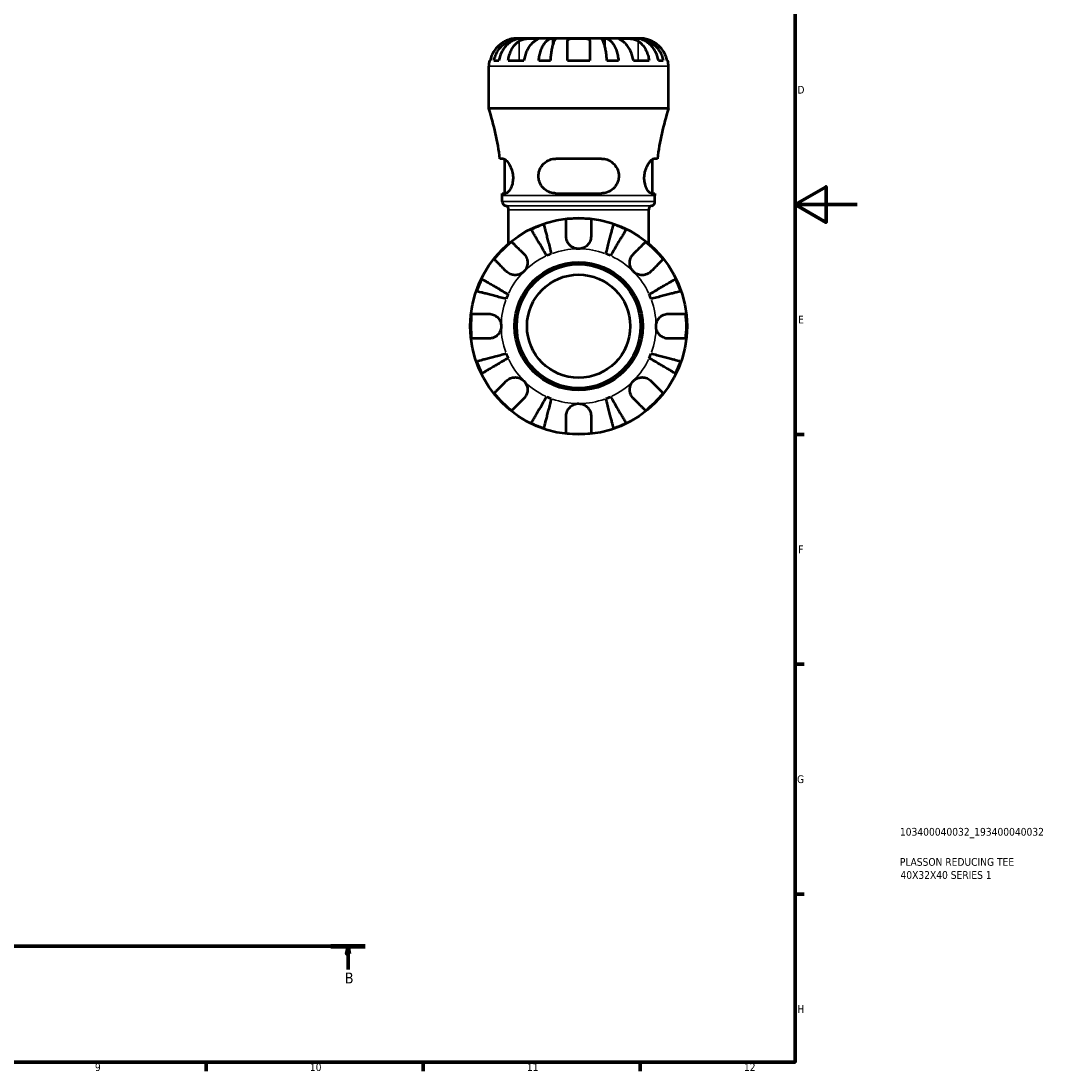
# Model space of a CAD drawing. Header units: millimetres. Extents: x 0 to 902, y 0 to 826.
# Tile 9 of 10: x 571 to 902, y 17 to 356. Entities that reach past the tile are written whole.
import ezdxf

# ---------------------------------------------------------------- set-up
doc = ezdxf.new("R2010")
doc.units = ezdxf.units.MM
doc.linetypes.add('CHAIN', pattern=[0.7087, 0.4724, -0.0591, 0.1181, -0.0591])
for name, color, linetype, lineweight in [('Border (ISO)', 7, 'Continuous', 70), ('Section Line (ISO)', 7, 'CHAIN', 70), ('Title (ISO)', 7, 'Continuous', 50), ('Visible (ISO)', 7, 'Continuous', 50), ('Visible Narrow (ISO)', 7, 'Continuous', 35)]:
    doc.layers.add(name, color=color, linetype=linetype, lineweight=lineweight)
doc.styles.add('Label Text (ISO)', font='tahoma.ttf')
doc.styles.add('Note Text (ISO)', font='tahoma.ttf')

# ---------------------------------------------------------------- blocks, each defined once
blk = doc.blocks.new('Borders Default Border')
at = {"layer": 'Border (ISO)'}
for p, q in [((821, 222.75), (823.9, 222.75)), ((821, 148.5), (823.9, 148.5)), ((821, 74.25), (823.9, 74.25)), ((630.75, 20), (630.75, 17.1)), ((700.83, 20), (700.83, 17.1)), ((770.92, 20), (770.92, 17.1))]:
    blk.add_line(p, q, dxfattribs=at)
at = {"layer": 'Border (ISO)', "flags": 128}
for points in [[(20, 20), (20, 574), (821, 574), (821, 20), (20, 20)], [(841, 297), (821, 297), (831, 302.77), (831, 291.23), (821, 297)]]:
    blk.add_lwpolyline(points, dxfattribs=at)
at = {"layer": 'Border (ISO)', "color": 232, "true_color": 0xca0064, "char_height": 2.5, "attachment_point": 7, "style": 'Note Text (ISO)'}
for s, insert in [('D', (821.73, 332.88)), ('E', (821.94, 258.63)), ('F', (822, 184.38)), ('G', (821.61, 110.08)), ('H', (821.74, 35.88)), ('9', (594.88, 17.05)), ('10', (664.29, 17.05)), ('11', (734.37, 17.1)), ('12', (804.46, 17.1))]:
    blk.add_mtext(s, dxfattribs=dict(at, insert=insert))
blk = doc.blocks.new('Title Blocks ISO')
at = {"layer": 'Title (ISO)', "color": 232, "true_color": 0xca0064, "style": 'Note Text (ISO)'}
for tag, p in [('PART_NUMBER_001', (33.84, 73.13)), ('DESCRIPTION_001', (33.84, 63.4)), ('DESCRIPTION_002', (34.02, 59.18))]:
    blk.add_attdef(tag, p, '', height=2.5, dxfattribs=at)
blk = doc.blocks.new('2dTransSection0')
at = {"layer": 'Section Line (ISO)', "linetype": 'CHAIN'}
blk.add_line((168.6, 57.4), (682.2, 57.4), dxfattribs=at)
at = {"layer": 'Section Line (ISO)', "linetype": 'Continuous', "lineweight": 140}
blk.add_line((671.05, 57.4), (682.2, 57.4), dxfattribs=at)
at = {"layer": 'Section Line (ISO)', "linetype": 'Continuous'}
for p, q in [((676.63, 57.4), (676.13, 54.9)), ((676.13, 54.9), (677.13, 54.9)), ((676.63, 54.9), (676.63, 57.4)), ((677.13, 54.9), (676.63, 57.4)), ((676.63, 49.91), (676.63, 54.9))]:
    blk.add_line(p, q, dxfattribs=at)
at = {"layer": 'Section Line (ISO)', "linetype": 'Continuous', "flags": 128}
blk.add_lwpolyline([(677.13, 54.9), (676.63, 57.4), (676.13, 54.9), (677.13, 54.9)], dxfattribs=at)
at = {"layer": 'Section Line (ISO)'}
blk.add_solid([(677.13, 54.9), (676.63, 57.4), (676.13, 54.9), (677.13, 54.9)], dxfattribs=at)
at = {"layer": 'Section Line (ISO)', "insert": (675.56, 45.4), "char_height": 3.5, "attachment_point": 7, "style": 'Label Text (ISO)'}
blk.add_mtext('B', dxfattribs=at)

msp = doc.modelspace()

# ---------------------------------------------------------------- linework, layer by layer
at = {"layer": 'Visible (ISO)'}
for p, q in [((732.318, 350.719), (731.087, 350.719)), ((732.318, 350.719), (732.318, 350.691)), ((732.93, 350.719), (732.318, 350.719)), ((736.945, 350.719), (732.93, 350.719)), ((742.7, 350.719), (736.945, 350.719)), ((742.7, 350.719), (742.7, 348.531)), ((744.179, 350.719), (742.7, 350.719)), ((751.087, 350.719), (744.179, 350.719)), ((757.995, 350.719), (751.087, 350.719)), ((759.474, 350.719), (757.995, 350.719)), ((765.229, 350.719), (759.474, 350.719)), ((759.474, 350.719), (759.474, 348.531)), ((769.244, 350.719), (765.229, 350.719)), ((769.856, 350.719), (769.244, 350.719)), ((771.087, 350.719), (769.856, 350.719)), ((769.856, 350.719), (769.856, 350.691)), ((722.269, 343.519), (722.495, 343.519)), ((723.751, 343.519), (725.306, 343.519)), ((728.324, 343.519), (733.415, 343.519)), ((738.209, 343.519), (741.963, 343.519)), ((747.487, 343.519), (754.687, 343.519)), ((760.211, 343.519), (763.965, 343.519)), ((768.759, 343.519), (773.851, 343.519)), ((776.868, 343.519), (778.423, 343.519)), ((779.679, 343.519), (779.905, 343.519)), ((722.087, 328.039), (722.087, 341.719)), ((780.087, 328.039), (780.087, 341.719)), ((780.087, 328.039), (722.087, 328.039)), ((726.763, 311.839), (725.674, 311.839)), ((727.237, 300.639), (727.237, 311.672)), ((758.447, 311.839), (743.727, 311.839)), ((774.937, 300.639), (774.937, 311.672)), ((776.501, 311.839), (775.411, 311.839)), ((726.435, 300.639), (727.559, 300.639)), ((726.437, 298.011), (726.437, 299.959)), ((743.727, 300.639), (758.447, 300.639)), ((774.615, 300.639), (775.74, 300.639)), ((775.737, 298.011), (775.737, 299.959)), ((728.467, 284.427), (728.467, 295.319)), ((773.707, 284.427), (773.707, 295.319))]:
    msp.add_line(p, q, dxfattribs=at)
for radius in [35, 20.7, 20, 16.667]:
    msp.add_circle((751.087, 257.719), radius, dxfattribs=at)
for centre, radius, start, end in [((731.087, 341.719), 9, 168.46304, 180), ((771.087, 341.719), 9, 0, 11.53696), ((633.631, 299.959), 92.806, 7.35458, 17.6119), ((868.543, 299.959), 92.806, 162.3881, 172.64542), ((633.631, 299.959), 92.806, 0, 0.41982), ((868.543, 299.959), 92.806, 179.58018, 180), ((727.837, 298.011), 1.4, 180, 254.03799), ((727.067, 295.319), 1.4, 0, 74.03799), ((775.107, 295.319), 1.4, 105.96201, 180), ((774.337, 298.011), 1.4, 285.96201, 0), ((751.087, 257.719), 34.798, 83.3993, 96.6007), ((751.087, 257.719), 34.798, 108.92587, 116.07413), ((751.087, 257.719), 34.798, 63.92587, 71.07413), ((751.087, 257.719), 34.798, 128.3993, 141.6007), ((751.087, 257.719), 34.798, 38.3993, 51.6007), ((751.087, 257.719), 25, 110.66622, 114.33378), ((751.087, 257.719), 25, 65.66622, 69.33378), ((751.087, 257.719), 34.798, 153.92587, 161.07413), ((751.087, 257.719), 34.798, 18.92587, 26.07413), ((751.087, 257.719), 25, 155.66622, 159.33378), ((751.087, 257.719), 25, 20.66622, 24.33378), ((751.087, 257.719), 34.798, 173.3993, 186.6007), ((751.087, 257.719), 34.798, 353.3993, 6.6007), ((751.087, 257.719), 25, 200.66622, 204.33378), ((751.087, 257.719), 25, 335.66622, 339.33378), ((751.087, 257.719), 34.798, 198.92587, 206.07413), ((751.087, 257.719), 34.798, 333.92587, 341.07413), ((751.087, 257.719), 34.798, 218.3993, 231.6007), ((751.087, 257.719), 25, 245.66622, 249.33378), ((751.087, 257.719), 25, 290.66622, 294.33378), ((751.087, 257.719), 34.798, 308.3993, 321.6007), ((751.087, 257.719), 34.798, 243.92587, 251.07413), ((751.087, 257.719), 34.798, 288.92587, 296.07413), ((751.087, 257.719), 34.798, 263.3993, 276.6007)]:
    msp.add_arc(centre, radius, start, end, dxfattribs=at)
for points, knots in [([(727.487, 349.843), (727.099, 349.66), (726.707, 349.44), (725.825, 348.855), (725.352, 348.463), (724.562, 347.676), (724.17, 347.21), (723.494, 346.203), (723.21, 345.664), (722.79, 344.654), (722.613, 344.093), (722.495, 343.519)], [4.42788405, 4.42788405, 4.42788405, 4.42788405, 4.5512464, 4.5512464, 4.71913293, 4.71913293, 4.88586959, 4.88586959, 5.05260626, 5.05260626, 5.21400469, 5.21400469, 5.21400469, 5.21400469]), ([(723.751, 343.519), (723.866, 344.096), (724.038, 344.66), (724.444, 345.672), (724.718, 346.212), (725.371, 347.218), (725.749, 347.686), (726.511, 348.472), (726.965, 348.862), (727.943, 349.536), (728.466, 349.819), (729.464, 350.245), (730.03, 350.427), (731.187, 350.664), (731.777, 350.719), (732.318, 350.719)], [0.1707455, 0.1707455, 0.1707455, 0.1707455, 0.332894, 0.332894, 0.4995417, 0.4995417, 0.6661895, 0.6661895, 0.8331849, 0.8331849, 1.0001802, 1.0001802, 1.1677267, 1.1677267, 1.3352731, 1.3352731, 1.3352731, 1.3352731]), ([(732.93, 350.719), (732.449, 350.719), (731.924, 350.664), (730.894, 350.427), (730.39, 350.245), (729.502, 349.819), (729.036, 349.536), (728.166, 348.862), (727.762, 348.472), (727.084, 347.686), (726.747, 347.218), (726.167, 346.212), (725.923, 345.672), (725.561, 344.66), (725.408, 344.096), (725.306, 343.519)], [4.0119856, 4.0119856, 4.0119856, 4.0119856, 4.1795321, 4.1795321, 4.3470785, 4.3470785, 4.5140739, 4.5140739, 4.6810692, 4.6810692, 4.847717, 4.847717, 5.0143648, 5.0143648, 5.1765132, 5.1765132, 5.1765132, 5.1765132]), ([(731.087, 350.719), (731.087, 350.719), (731.054, 350.719), (730.919, 350.717), (730.813, 350.714), (730.463, 350.693), (730.178, 350.666), (729.578, 350.56), (729.293, 350.496), (728.69, 350.324), (728.378, 350.219), (727.871, 350.017), (727.678, 349.933), (727.487, 349.843)], [0, 0, 0, 0, 0.08461469, 0.08461469, 0.17434236, 0.17434236, 0.31088758, 0.31088758, 0.41427183, 0.41427183, 0.51665709, 0.51665709, 0.58005471, 0.58005471, 0.58005471, 0.58005471]), ([(728.324, 343.519), (728.407, 344.093), (728.533, 344.654), (728.83, 345.664), (729.031, 346.203), (729.508, 347.21), (729.785, 347.676), (730.344, 348.463), (730.678, 348.855), (731.302, 349.44), (731.58, 349.66), (731.854, 349.843)], [0.17075309, 0.17075309, 0.17075309, 0.17075309, 0.33215152, 0.33215152, 0.49888818, 0.49888818, 0.66562485, 0.66562485, 0.83351137, 0.83351137, 0.95687373, 0.95687373, 0.95687373, 0.95687373]), ([(731.854, 349.843), (731.942, 349.902), (732.036, 349.958), (732.314, 350.109), (732.509, 350.196), (732.936, 350.352), (733.167, 350.42), (733.747, 350.553), (734.1, 350.607), (734.906, 350.689), (735.352, 350.706), (736.209, 350.721), (736.608, 350.719), (736.945, 350.719)], [-0.58004807, -0.58004807, -0.58004807, -0.58004807, -0.5384523, -0.5384523, -0.46383793, -0.46383793, -0.3862639, -0.3862639, -0.27840269, -0.27840269, -0.14277912, -0.14277912, 0, 0, 0, 0]), ([(736.945, 349.843), (736.671, 349.66), (736.393, 349.44), (735.77, 348.855), (735.436, 348.463), (734.876, 347.676), (734.6, 347.21), (734.122, 346.203), (733.921, 345.664), (733.624, 344.654), (733.498, 344.093), (733.415, 343.519)], [4.42788405, 4.42788405, 4.42788405, 4.42788405, 4.5512464, 4.5512464, 4.71913293, 4.71913293, 4.88586959, 4.88586959, 5.05260626, 5.05260626, 5.21400469, 5.21400469, 5.21400469, 5.21400469]), ([(736.945, 350.719), (737.128, 350.719), (737.291, 350.719), (737.58, 350.717), (737.702, 350.716), (737.924, 350.7), (737.993, 350.682), (738.005, 350.606), (737.955, 350.551), (737.783, 350.413), (737.688, 350.346), (737.461, 350.188), (737.33, 350.1), (737.108, 349.952), (737.028, 349.898), (736.945, 349.843)], [0, 0, 0, 0, 0.07774953, 0.07774953, 0.16081914, 0.16081914, 0.27783798, 0.27783798, 0.3882896, 0.3882896, 0.46542959, 0.46542959, 0.54035429, 0.54035429, 0.57953204, 0.57953204, 0.57953204, 0.57953204]), ([(738.209, 343.519), (738.269, 344.096), (738.36, 344.66), (738.573, 345.672), (738.716, 346.212), (739.058, 347.218), (739.257, 347.686), (739.656, 348.472), (739.894, 348.862), (740.407, 349.536), (740.681, 349.819), (741.204, 350.245), (741.501, 350.427), (742.107, 350.664), (742.417, 350.719), (742.7, 350.719)], [0.1707455, 0.1707455, 0.1707455, 0.1707455, 0.332894, 0.332894, 0.4995417, 0.4995417, 0.6661895, 0.6661895, 0.8331849, 0.8331849, 1.0001802, 1.0001802, 1.1677267, 1.1677267, 1.3352731, 1.3352731, 1.3352731, 1.3352731]), ([(744.179, 350.719), (744.039, 350.719), (743.886, 350.664), (743.587, 350.427), (743.441, 350.245), (743.182, 349.819), (743.047, 349.536), (742.794, 348.862), (742.677, 348.472), (742.48, 347.686), (742.382, 347.218), (742.213, 346.212), (742.142, 345.672), (742.037, 344.66), (741.993, 344.096), (741.963, 343.519)], [4.0119853, 4.0119853, 4.0119853, 4.0119853, 4.1795318, 4.1795318, 4.3470783, 4.3470783, 4.5140736, 4.5140736, 4.6810689, 4.6810689, 4.8477167, 4.8477167, 5.0143645, 5.0143645, 5.176513, 5.176513, 5.176513, 5.176513]), ([(747.487, 349.843), (747.487, 349.91), (747.496, 349.974), (747.539, 350.124), (747.585, 350.205), (747.722, 350.353), (747.817, 350.419), (748.108, 350.553), (748.326, 350.607), (748.908, 350.689), (749.287, 350.706), (750.141, 350.721), (750.612, 350.719), (751.087, 350.719)], [-0.57647647, -0.57647647, -0.57647647, -0.57647647, -0.52968676, -0.52968676, -0.46054026, -0.46054026, -0.38562403, -0.38562403, -0.27730827, -0.27730827, -0.14258086, -0.14258086, 0, 0, 0, 0]), ([(747.487, 343.519), (747.487, 344.093), (747.487, 344.654), (747.487, 345.664), (747.487, 346.203), (747.487, 347.21), (747.487, 347.676), (747.487, 348.463), (747.487, 348.855), (747.487, 349.44), (747.487, 349.66), (747.487, 349.843)], [0.17075309, 0.17075309, 0.17075309, 0.17075309, 0.33215152, 0.33215152, 0.49888818, 0.49888818, 0.66562485, 0.66562485, 0.83351137, 0.83351137, 0.95687373, 0.95687373, 0.95687373, 0.95687373]), ([(751.087, 350.719), (751.367, 350.719), (751.647, 350.719), (752.215, 350.717), (752.5, 350.714), (753.178, 350.692), (753.541, 350.664), (754.043, 350.557), (754.213, 350.497), (754.444, 350.358), (754.521, 350.289), (754.634, 350.13), (754.668, 350.039), (754.685, 349.908), (754.687, 349.876), (754.687, 349.843)], [-2.49913258, -2.49913258, -2.49913258, -2.49913258, -2.41505436, -2.41505436, -2.32384732, -2.32384732, -2.1841143, -2.1841143, -2.08674766, -2.08674766, -2.01440674, -2.01440674, -1.93994266, -1.93994266, -1.91637503, -1.91637503, -1.91637503, -1.91637503]), ([(754.687, 349.843), (754.687, 349.66), (754.687, 349.44), (754.687, 348.855), (754.687, 348.463), (754.687, 347.676), (754.687, 347.21), (754.687, 346.203), (754.687, 345.664), (754.687, 344.654), (754.687, 344.093), (754.687, 343.519)], [4.42788405, 4.42788405, 4.42788405, 4.42788405, 4.5512464, 4.5512464, 4.71913293, 4.71913293, 4.88586959, 4.88586959, 5.05260626, 5.05260626, 5.21400469, 5.21400469, 5.21400469, 5.21400469]), ([(760.211, 343.519), (760.181, 344.096), (760.137, 344.66), (760.032, 345.672), (759.961, 346.212), (759.792, 347.218), (759.694, 347.686), (759.497, 348.472), (759.38, 348.862), (759.127, 349.536), (758.992, 349.819), (758.734, 350.245), (758.587, 350.427), (758.288, 350.664), (758.135, 350.719), (757.995, 350.719)], [0.1707455, 0.1707455, 0.1707455, 0.1707455, 0.332894, 0.332894, 0.4995417, 0.4995417, 0.6661895, 0.6661895, 0.8331849, 0.8331849, 1.0001802, 1.0001802, 1.1677267, 1.1677267, 1.3352731, 1.3352731, 1.3352731, 1.3352731]), ([(759.474, 350.719), (759.757, 350.719), (760.067, 350.664), (760.673, 350.427), (760.97, 350.245), (761.493, 349.819), (761.767, 349.536), (762.28, 348.862), (762.518, 348.472), (762.918, 347.686), (763.116, 347.218), (763.458, 346.212), (763.601, 345.672), (763.815, 344.66), (763.905, 344.096), (763.965, 343.519)], [4.0119853, 4.0119853, 4.0119853, 4.0119853, 4.1795318, 4.1795318, 4.3470783, 4.3470783, 4.5140736, 4.5140736, 4.6810689, 4.6810689, 4.8477167, 4.8477167, 5.0143645, 5.0143645, 5.176513, 5.176513, 5.176513, 5.176513]), ([(765.229, 349.843), (765.141, 349.902), (765.056, 349.958), (764.831, 350.109), (764.702, 350.196), (764.477, 350.352), (764.383, 350.42), (764.217, 350.553), (764.169, 350.607), (764.182, 350.689), (764.274, 350.706), (764.626, 350.721), (764.893, 350.719), (765.229, 350.719)], [-0.58004807, -0.58004807, -0.58004807, -0.58004807, -0.5384523, -0.5384523, -0.46383793, -0.46383793, -0.3862639, -0.3862639, -0.27840269, -0.27840269, -0.14277912, -0.14277912, 0, 0, 0, 0]), ([(765.229, 350.719), (765.412, 350.719), (765.615, 350.719), (766.066, 350.717), (766.316, 350.716), (766.944, 350.7), (767.329, 350.682), (768.083, 350.606), (768.444, 350.551), (769.029, 350.413), (769.259, 350.346), (769.684, 350.188), (769.878, 350.1), (770.149, 349.952), (770.237, 349.898), (770.32, 349.843)], [0, 0, 0, 0, 0.07774953, 0.07774953, 0.16081914, 0.16081914, 0.27783798, 0.27783798, 0.3882896, 0.3882896, 0.46542959, 0.46542959, 0.54035429, 0.54035429, 0.57953204, 0.57953204, 0.57953204, 0.57953204]), ([(768.759, 343.519), (768.676, 344.093), (768.55, 344.654), (768.253, 345.664), (768.052, 346.203), (767.575, 347.21), (767.298, 347.676), (766.739, 348.463), (766.405, 348.855), (765.781, 349.44), (765.503, 349.66), (765.229, 349.843)], [0.17075309, 0.17075309, 0.17075309, 0.17075309, 0.33215152, 0.33215152, 0.49888818, 0.49888818, 0.66562485, 0.66562485, 0.83351137, 0.83351137, 0.95687373, 0.95687373, 0.95687373, 0.95687373]), ([(776.868, 343.519), (776.766, 344.096), (776.613, 344.66), (776.251, 345.672), (776.007, 346.212), (775.427, 347.218), (775.09, 347.686), (774.412, 348.472), (774.008, 348.862), (773.138, 349.536), (772.672, 349.819), (771.784, 350.245), (771.28, 350.427), (770.25, 350.664), (769.725, 350.719), (769.244, 350.719)], [0.1707455, 0.1707455, 0.1707455, 0.1707455, 0.332894, 0.332894, 0.4995417, 0.4995417, 0.6661895, 0.6661895, 0.8331849, 0.8331849, 1.0001802, 1.0001802, 1.1677267, 1.1677267, 1.3352731, 1.3352731, 1.3352731, 1.3352731]), ([(769.856, 350.719), (770.397, 350.719), (770.987, 350.664), (772.144, 350.427), (772.71, 350.245), (773.708, 349.819), (774.231, 349.536), (775.209, 348.862), (775.663, 348.472), (776.425, 347.686), (776.803, 347.218), (777.456, 346.212), (777.73, 345.672), (778.136, 344.66), (778.308, 344.096), (778.423, 343.519)], [4.0119853, 4.0119853, 4.0119853, 4.0119853, 4.1795318, 4.1795318, 4.3470783, 4.3470783, 4.5140736, 4.5140736, 4.681069, 4.681069, 4.8477167, 4.8477167, 5.0143645, 5.0143645, 5.176513, 5.176513, 5.176513, 5.176513]), ([(770.32, 349.843), (770.594, 349.66), (770.872, 349.44), (771.496, 348.855), (771.83, 348.463), (772.389, 347.676), (772.666, 347.21), (773.144, 346.203), (773.344, 345.664), (773.641, 344.654), (773.767, 344.093), (773.851, 343.519)], [4.42788748, 4.42788748, 4.42788748, 4.42788748, 4.55124983, 4.55124983, 4.71913636, 4.71913636, 4.88587302, 4.88587302, 5.05260969, 5.05260969, 5.21400811, 5.21400811, 5.21400811, 5.21400811]), ([(774.687, 349.843), (774.544, 349.91), (774.4, 349.974), (774.04, 350.124), (773.826, 350.205), (773.385, 350.353), (773.161, 350.419), (772.635, 350.553), (772.349, 350.607), (771.786, 350.689), (771.537, 350.706), (771.181, 350.721), (771.087, 350.719), (771.087, 350.719)], [-0.57647647, -0.57647647, -0.57647647, -0.57647647, -0.52968676, -0.52968676, -0.46054026, -0.46054026, -0.38562403, -0.38562403, -0.27730827, -0.27730827, -0.14258086, -0.14258086, 0, 0, 0, 0]), ([(779.679, 343.519), (779.561, 344.093), (779.384, 344.654), (778.964, 345.664), (778.68, 346.203), (778.004, 347.21), (777.612, 347.676), (776.822, 348.463), (776.349, 348.855), (775.467, 349.44), (775.075, 349.66), (774.687, 349.843)], [0.17075309, 0.17075309, 0.17075309, 0.17075309, 0.33215152, 0.33215152, 0.49888818, 0.49888818, 0.66562485, 0.66562485, 0.83351137, 0.83351137, 0.95687373, 0.95687373, 0.95687373, 0.95687373]), ([(726.763, 311.839), (726.816, 311.839), (726.872, 311.83), (727.135, 311.758), (727.371, 311.604), (727.958, 311.055), (728.322, 310.596), (728.983, 309.479), (729.285, 308.829), (729.682, 307.542), (729.806, 306.945), (729.913, 305.765), (729.905, 305.204), (729.769, 304.039), (729.626, 303.464), (729.227, 302.359), (728.96, 301.861), (728.397, 301.082), (728.101, 300.814), (727.738, 300.66), (727.646, 300.639), (727.559, 300.639)], [-1.9960805, -1.9960805, -1.9960805, -1.9960805, -1.9410041, -1.9410041, -1.7489417, -1.7489417, -1.4942391, -1.4942391, -1.252366, -1.252366, -1.0663668, -1.0663668, -0.8955685, -0.8955685, -0.6987388, -0.6987388, -0.4679338, -0.4679338, -0.2243592, -0.2243592, -0.1363223, -0.1363223, -0.1363223, -0.1363223]), ([(743.727, 300.639), (743.572, 300.639), (743.417, 300.645), (742.621, 300.711), (741.999, 300.874), (740.763, 301.433), (740.165, 301.856), (739.199, 302.876), (738.818, 303.454), (738.333, 304.63), (738.195, 305.192), (738.098, 306.354), (738.141, 306.932), (738.422, 308.162), (738.695, 308.784), (739.505, 310.005), (740.088, 310.568), (741.376, 311.373), (742.069, 311.639), (743.108, 311.813), (743.416, 311.839), (743.727, 311.839)], [-1.9754142, -1.9754142, -1.9754142, -1.9754142, -1.9265146, -1.9265146, -1.7230417, -1.7230417, -1.4910672, -1.4910672, -1.2773098, -1.2773098, -1.1024101, -1.1024101, -0.9263111, -0.9263111, -0.7134321, -0.7134321, -0.4521735, -0.4521735, -0.2142092, -0.2142092, -0.1162462, -0.1162462, -0.1162462, -0.1162462]), ([(758.447, 311.839), (758.622, 311.839), (758.797, 311.83), (759.574, 311.758), (760.155, 311.604), (761.409, 311.055), (762.05, 310.596), (763.073, 309.479), (763.471, 308.829), (763.926, 307.542), (764.036, 306.945), (764.056, 305.765), (763.979, 305.204), (763.638, 304.039), (763.352, 303.464), (762.552, 302.359), (762.013, 301.861), (760.759, 301.082), (760.037, 300.814), (759.003, 300.66), (758.726, 300.639), (758.447, 300.639)], [-1.9960805, -1.9960805, -1.9960805, -1.9960805, -1.9410041, -1.9410041, -1.7489417, -1.7489417, -1.4942391, -1.4942391, -1.252366, -1.252366, -1.0663668, -1.0663668, -0.8955685, -0.8955685, -0.6987388, -0.6987388, -0.4679338, -0.4679338, -0.2243592, -0.2243592, -0.1363223, -0.1363223, -0.1363223, -0.1363223]), ([(774.615, 300.639), (774.567, 300.639), (774.517, 300.645), (774.251, 300.711), (774.014, 300.874), (773.495, 301.433), (773.212, 301.856), (772.738, 302.876), (772.542, 303.454), (772.318, 304.63), (772.268, 305.192), (772.294, 306.354), (772.37, 306.932), (772.655, 308.162), (772.884, 308.784), (773.467, 310.005), (773.836, 310.568), (774.518, 311.373), (774.832, 311.639), (775.214, 311.813), (775.317, 311.839), (775.411, 311.839)], [-1.9754142, -1.9754142, -1.9754142, -1.9754142, -1.9265146, -1.9265146, -1.7230417, -1.7230417, -1.4910672, -1.4910672, -1.2773098, -1.2773098, -1.1024101, -1.1024101, -0.9263111, -0.9263111, -0.7134321, -0.7134321, -0.4521735, -0.4521735, -0.2142092, -0.2142092, -0.1162462, -0.1162462, -0.1162462, -0.1162462]), ([(747.087, 286.719), (747.087, 287.157), (747.087, 287.602), (747.087, 288.588), (747.087, 289.112), (747.087, 289.99), (747.087, 290.425), (747.087, 291.175), (747.087, 291.491), (747.087, 291.957), (747.087, 292.155), (747.087, 292.286)], [4.90264375, 4.90264375, 4.90264375, 4.90264375, 5.04224508, 5.04224508, 5.22854914, 5.22854914, 5.41380406, 5.41380406, 5.59905898, 5.59905898, 5.77859995, 5.77859995, 5.77859995, 5.77859995]), ([(755.087, 292.286), (755.087, 292.155), (755.087, 291.957), (755.087, 291.491), (755.087, 291.175), (755.087, 290.425), (755.087, 289.99), (755.087, 289.112), (755.087, 288.588), (755.087, 287.602), (755.087, 287.157), (755.087, 286.719)], [0.18972425, 0.18972425, 0.18972425, 0.18972425, 0.36926522, 0.36926522, 0.55452014, 0.55452014, 0.73977506, 0.73977506, 0.92607912, 0.92607912, 1.06568045, 1.06568045, 1.06568045, 1.06568045]), ([(740.786, 280.498), (740.47, 281.033), (740.126, 281.618), (739.452, 282.763), (739.122, 283.323), (738.54, 284.31), (738.235, 284.829), (737.665, 285.796), (737.4, 286.246), (736.956, 286.999), (736.736, 287.373), (736.356, 288.019), (736.196, 288.29), (735.959, 288.692), (735.859, 288.862), (735.792, 288.975)], [4.4593823, 4.4593823, 4.4593823, 4.4593823, 4.6457401, 4.6457401, 4.832098, 4.832098, 5.0177489, 5.0177489, 5.2033998, 5.2033998, 5.388581, 5.388581, 5.5737621, 5.5737621, 5.753847, 5.753847, 5.753847, 5.753847]), ([(739.801, 290.635), (739.833, 290.508), (739.883, 290.317), (740, 289.865), (740.078, 289.561), (740.266, 288.836), (740.375, 288.415), (740.594, 287.568), (740.724, 287.063), (741.005, 285.976), (741.156, 285.394), (741.443, 284.285), (741.606, 283.655), (741.939, 282.368), (742.108, 281.711), (742.264, 281.11)], [0.1897184, 0.1897184, 0.1897184, 0.1897184, 0.3698032, 0.3698032, 0.5549844, 0.5549844, 0.7401655, 0.7401655, 0.9258164, 0.9258164, 1.1114673, 1.1114673, 1.2978252, 1.2978252, 1.484183, 1.484183, 1.484183, 1.484183]), ([(759.91, 281.11), (760.066, 281.711), (760.236, 282.368), (760.568, 283.655), (760.731, 284.285), (761.018, 285.394), (761.169, 285.976), (761.45, 287.063), (761.58, 287.568), (761.799, 288.415), (761.908, 288.836), (762.096, 289.561), (762.174, 289.865), (762.291, 290.317), (762.341, 290.508), (762.374, 290.635)], [4.4593823, 4.4593823, 4.4593823, 4.4593823, 4.6457401, 4.6457401, 4.832098, 4.832098, 5.0177489, 5.0177489, 5.2033998, 5.2033998, 5.388581, 5.388581, 5.5737621, 5.5737621, 5.753847, 5.753847, 5.753847, 5.753847]), ([(766.382, 288.975), (766.315, 288.862), (766.215, 288.692), (765.978, 288.29), (765.819, 288.019), (765.438, 287.373), (765.218, 286.999), (764.774, 286.246), (764.509, 285.796), (763.939, 284.829), (763.634, 284.31), (763.053, 283.323), (762.722, 282.763), (762.048, 281.618), (761.704, 281.033), (761.388, 280.498)], [0.1897184, 0.1897184, 0.1897184, 0.1897184, 0.3698032, 0.3698032, 0.5549844, 0.5549844, 0.7401655, 0.7401655, 0.9258164, 0.9258164, 1.1114673, 1.1114673, 1.2978252, 1.2978252, 1.484183, 1.484183, 1.484183, 1.484183]), ([(729.473, 284.99), (729.566, 284.897), (729.705, 284.757), (730.035, 284.427), (730.258, 284.204), (730.789, 283.674), (731.096, 283.366), (731.717, 282.746), (732.087, 282.375), (732.785, 281.678), (733.099, 281.363), (733.409, 281.053)], [0.18972425, 0.18972425, 0.18972425, 0.18972425, 0.36926522, 0.36926522, 0.55452014, 0.55452014, 0.73977506, 0.73977506, 0.92607912, 0.92607912, 1.06568045, 1.06568045, 1.06568045, 1.06568045]), ([(751.087, 282.719), (750.711, 282.719), (750.337, 282.772), (749.568, 282.994), (749.18, 283.177), (748.491, 283.648), (748.193, 283.928), (747.723, 284.525), (747.545, 284.828), (747.324, 285.346), (747.256, 285.55), (747.158, 285.943), (747.126, 286.131), (747.094, 286.453), (747.087, 286.586), (747.087, 286.719)], [0, 0, 0, 0, 0.11274969, 0.11274969, 0.24046199, 0.24046199, 0.3630761, 0.3630761, 0.46982648, 0.46982648, 0.53680834, 0.53680834, 0.59738122, 0.59738122, 0.64072731, 0.64072731, 0.64072731, 0.64072731]), ([(755.087, 286.719), (755.087, 286.52), (755.072, 286.319), (755.013, 285.93), (754.971, 285.743), (754.845, 285.327), (754.754, 285.102), (754.442, 284.497), (754.179, 284.142), (753.503, 283.493), (753.085, 283.218), (752.14, 282.824), (751.616, 282.719), (751.087, 282.719)], [-0.64798358, -0.64798358, -0.64798358, -0.64798358, -0.58129223, -0.58129223, -0.51957432, -0.51957432, -0.44316993, -0.44316993, -0.3085364, -0.3085364, -0.15881239, -0.15881239, 0, 0, 0, 0]), ([(768.765, 281.053), (769.075, 281.363), (769.389, 281.678), (770.087, 282.375), (770.457, 282.746), (771.078, 283.366), (771.385, 283.674), (771.916, 284.204), (772.139, 284.427), (772.469, 284.757), (772.609, 284.897), (772.701, 284.99)], [4.90264375, 4.90264375, 4.90264375, 4.90264375, 5.04224508, 5.04224508, 5.22854914, 5.22854914, 5.41380406, 5.41380406, 5.59905898, 5.59905898, 5.77859995, 5.77859995, 5.77859995, 5.77859995]), ([(727.753, 275.396), (727.443, 275.706), (727.128, 276.021), (726.431, 276.718), (726.06, 277.089), (725.44, 277.709), (725.132, 278.017), (724.601, 278.548), (724.378, 278.771), (724.048, 279.101), (723.909, 279.24), (723.816, 279.333)], [4.90264375, 4.90264375, 4.90264375, 4.90264375, 5.04224508, 5.04224508, 5.22854914, 5.22854914, 5.41380406, 5.41380406, 5.59905898, 5.59905898, 5.77859995, 5.77859995, 5.77859995, 5.77859995]), ([(733.409, 281.053), (733.497, 280.965), (733.582, 280.872), (733.825, 280.578), (733.971, 280.364), (734.229, 279.889), (734.337, 279.63), (734.53, 278.975), (734.586, 278.574), (734.573, 277.666), (734.472, 277.169), (734.079, 276.215), (733.783, 275.77), (733.409, 275.396)], [-0.64434498, -0.64434498, -0.64434498, -0.64434498, -0.60308586, -0.60308586, -0.52007987, -0.52007987, -0.43273909, -0.43273909, -0.31000661, -0.31000661, -0.15868997, -0.15868997, 0, 0, 0, 0]), ([(768.765, 275.396), (768.555, 275.606), (768.37, 275.838), (768.043, 276.356), (767.906, 276.642), (767.665, 277.353), (767.594, 277.783), (767.592, 278.625), (767.654, 279.028), (767.857, 279.68), (767.967, 279.934), (768.228, 280.404), (768.378, 280.618), (768.614, 280.897), (768.688, 280.977), (768.765, 281.053)], [0, 0, 0, 0, 0.08884908, 0.08884908, 0.18379648, 0.18379648, 0.31419699, 0.31419699, 0.43784665, 0.43784665, 0.52411276, 0.52411276, 0.60765264, 0.60765264, 0.6434969, 0.6434969, 0.6434969, 0.6434969]), ([(778.358, 279.333), (778.265, 279.24), (778.126, 279.101), (777.796, 278.771), (777.573, 278.548), (777.042, 278.017), (776.735, 277.709), (776.114, 277.089), (775.744, 276.718), (775.046, 276.021), (774.732, 275.706), (774.422, 275.396)], [0.18972425, 0.18972425, 0.18972425, 0.18972425, 0.36926522, 0.36926522, 0.55452014, 0.55452014, 0.73977506, 0.73977506, 0.92607912, 0.92607912, 1.06568045, 1.06568045, 1.06568045, 1.06568045]), ([(733.409, 275.396), (733.2, 275.187), (732.968, 275.001), (732.45, 274.674), (732.164, 274.538), (731.453, 274.297), (731.022, 274.226), (730.18, 274.224), (729.777, 274.286), (729.126, 274.488), (728.871, 274.598), (728.402, 274.86), (728.188, 275.009), (727.909, 275.246), (727.829, 275.32), (727.753, 275.396)], [0, 0, 0, 0, 0.08884908, 0.08884908, 0.18379648, 0.18379648, 0.31419699, 0.31419699, 0.43784665, 0.43784665, 0.52411276, 0.52411276, 0.60765264, 0.60765264, 0.6434969, 0.6434969, 0.6434969, 0.6434969]), ([(774.422, 275.396), (774.334, 275.308), (774.241, 275.224), (773.947, 274.98), (773.732, 274.835), (773.258, 274.577), (772.998, 274.469), (772.343, 274.275), (771.942, 274.219), (771.034, 274.232), (770.537, 274.334), (769.583, 274.726), (769.139, 275.022), (768.765, 275.396)], [-0.64434498, -0.64434498, -0.64434498, -0.64434498, -0.60308586, -0.60308586, -0.52007987, -0.52007987, -0.43273909, -0.43273909, -0.31000661, -0.31000661, -0.15868997, -0.15868997, 0, 0, 0, 0]), ([(719.831, 273.014), (719.944, 272.947), (720.114, 272.847), (720.516, 272.61), (720.787, 272.45), (721.432, 272.07), (721.806, 271.85), (722.56, 271.406), (723.01, 271.141), (723.977, 270.571), (724.495, 270.266), (725.483, 269.684), (726.043, 269.354), (727.188, 268.68), (727.773, 268.335), (728.308, 268.02)], [0.1897184, 0.1897184, 0.1897184, 0.1897184, 0.3698032, 0.3698032, 0.5549844, 0.5549844, 0.7401655, 0.7401655, 0.9258164, 0.9258164, 1.1114673, 1.1114673, 1.2978252, 1.2978252, 1.484183, 1.484183, 1.484183, 1.484183]), ([(773.866, 268.02), (774.401, 268.335), (774.986, 268.68), (776.131, 269.354), (776.691, 269.684), (777.679, 270.266), (778.197, 270.571), (779.164, 271.141), (779.614, 271.406), (780.368, 271.85), (780.742, 272.07), (781.387, 272.45), (781.658, 272.61), (782.06, 272.847), (782.23, 272.947), (782.343, 273.014)], [4.4593823, 4.4593823, 4.4593823, 4.4593823, 4.6457401, 4.6457401, 4.832098, 4.832098, 5.0177489, 5.0177489, 5.2033998, 5.2033998, 5.388581, 5.388581, 5.5737621, 5.5737621, 5.753847, 5.753847, 5.753847, 5.753847]), ([(727.696, 266.542), (727.094, 266.697), (726.437, 266.867), (725.151, 267.2), (724.521, 267.363), (723.412, 267.65), (722.829, 267.8), (721.742, 268.081), (721.237, 268.212), (720.39, 268.431), (719.97, 268.54), (719.245, 268.727), (718.94, 268.806), (718.489, 268.923), (718.297, 268.972), (718.17, 269.005)], [4.4593823, 4.4593823, 4.4593823, 4.4593823, 4.6457401, 4.6457401, 4.832098, 4.832098, 5.0177489, 5.0177489, 5.2033998, 5.2033998, 5.388581, 5.388581, 5.5737621, 5.5737621, 5.753847, 5.753847, 5.753847, 5.753847]), ([(784.004, 269.005), (783.877, 268.972), (783.685, 268.923), (783.234, 268.806), (782.929, 268.727), (782.204, 268.54), (781.784, 268.431), (780.937, 268.212), (780.432, 268.081), (779.345, 267.8), (778.762, 267.65), (777.653, 267.363), (777.023, 267.2), (775.737, 266.867), (775.08, 266.697), (774.478, 266.542)], [0.1897184, 0.1897184, 0.1897184, 0.1897184, 0.3698032, 0.3698032, 0.5549844, 0.5549844, 0.7401655, 0.7401655, 0.9258164, 0.9258164, 1.1114673, 1.1114673, 1.2978252, 1.2978252, 1.484183, 1.484183, 1.484183, 1.484183]), ([(716.52, 261.719), (716.651, 261.719), (716.848, 261.719), (717.315, 261.719), (717.631, 261.719), (718.381, 261.719), (718.816, 261.719), (719.694, 261.719), (720.218, 261.719), (721.204, 261.719), (721.649, 261.719), (722.087, 261.719)], [0.18972425, 0.18972425, 0.18972425, 0.18972425, 0.36926522, 0.36926522, 0.55452014, 0.55452014, 0.73977506, 0.73977506, 0.92607912, 0.92607912, 1.06568045, 1.06568045, 1.06568045, 1.06568045]), ([(722.087, 261.719), (722.234, 261.719), (722.382, 261.711), (722.767, 261.668), (723.004, 261.62), (723.495, 261.472), (723.746, 261.369), (724.344, 261.046), (724.673, 260.798), (725.308, 260.143), (725.586, 259.721), (725.982, 258.77), (726.087, 258.247), (726.087, 257.719)], [-0.64008532, -0.64008532, -0.64008532, -0.64008532, -0.59222185, -0.59222185, -0.51595037, -0.51595037, -0.43235608, -0.43235608, -0.30863031, -0.30863031, -0.15844955, -0.15844955, 0, 0, 0, 0]), ([(776.087, 257.719), (776.087, 258.056), (776.13, 258.393), (776.307, 259.078), (776.449, 259.422), (776.897, 260.187), (777.241, 260.575), (777.917, 261.096), (778.21, 261.266), (778.748, 261.496), (778.986, 261.572), (779.473, 261.679), (779.72, 261.709), (780.005, 261.718), (780.046, 261.719), (780.087, 261.719)], [-2.77804136, -2.77804136, -2.77804136, -2.77804136, -2.67672151, -2.67672151, -2.56558131, -2.56558131, -2.40960112, -2.40960112, -2.30519389, -2.30519389, -2.22617552, -2.22617552, -2.14450488, -2.14450488, -2.1308178, -2.1308178, -2.1308178, -2.1308178]), ([(780.087, 261.719), (780.525, 261.719), (780.97, 261.719), (781.957, 261.719), (782.481, 261.719), (783.358, 261.719), (783.793, 261.719), (784.544, 261.719), (784.859, 261.719), (785.326, 261.719), (785.523, 261.719), (785.654, 261.719)], [4.90264375, 4.90264375, 4.90264375, 4.90264375, 5.04224508, 5.04224508, 5.22854914, 5.22854914, 5.41380406, 5.41380406, 5.59905898, 5.59905898, 5.77859995, 5.77859995, 5.77859995, 5.77859995]), ([(726.087, 257.719), (726.087, 257.381), (726.044, 257.045), (725.867, 256.359), (725.725, 256.016), (725.277, 255.251), (724.933, 254.862), (724.257, 254.341), (723.965, 254.171), (723.426, 253.941), (723.188, 253.865), (722.702, 253.758), (722.454, 253.728), (722.169, 253.719), (722.128, 253.719), (722.087, 253.719)], [-2.77804136, -2.77804136, -2.77804136, -2.77804136, -2.67672151, -2.67672151, -2.56558131, -2.56558131, -2.40960112, -2.40960112, -2.30519389, -2.30519389, -2.22617552, -2.22617552, -2.14450488, -2.14450488, -2.1308178, -2.1308178, -2.1308178, -2.1308178]), ([(780.087, 253.719), (779.94, 253.719), (779.793, 253.727), (779.407, 253.77), (779.17, 253.818), (778.679, 253.965), (778.428, 254.069), (777.83, 254.392), (777.501, 254.639), (776.866, 255.294), (776.588, 255.716), (776.192, 256.667), (776.087, 257.191), (776.087, 257.719)], [-0.64008532, -0.64008532, -0.64008532, -0.64008532, -0.59222185, -0.59222185, -0.51595037, -0.51595037, -0.43235608, -0.43235608, -0.30863031, -0.30863031, -0.15844955, -0.15844955, 0, 0, 0, 0]), ([(722.087, 253.719), (721.649, 253.719), (721.204, 253.719), (720.218, 253.719), (719.694, 253.719), (718.816, 253.719), (718.381, 253.719), (717.631, 253.719), (717.315, 253.719), (716.848, 253.719), (716.651, 253.719), (716.52, 253.719)], [4.90264375, 4.90264375, 4.90264375, 4.90264375, 5.04224508, 5.04224508, 5.22854914, 5.22854914, 5.41380406, 5.41380406, 5.59905898, 5.59905898, 5.77859995, 5.77859995, 5.77859995, 5.77859995]), ([(785.654, 253.719), (785.523, 253.719), (785.326, 253.719), (784.859, 253.719), (784.544, 253.719), (783.793, 253.719), (783.358, 253.719), (782.481, 253.719), (781.957, 253.719), (780.97, 253.719), (780.525, 253.719), (780.087, 253.719)], [0.18972425, 0.18972425, 0.18972425, 0.18972425, 0.36926522, 0.36926522, 0.55452014, 0.55452014, 0.73977506, 0.73977506, 0.92607912, 0.92607912, 1.06568045, 1.06568045, 1.06568045, 1.06568045]), ([(718.17, 246.432), (718.297, 246.465), (718.489, 246.514), (718.94, 246.631), (719.245, 246.71), (719.97, 246.898), (720.39, 247.006), (721.237, 247.225), (721.742, 247.356), (722.829, 247.637), (723.412, 247.788), (724.521, 248.075), (725.151, 248.237), (726.437, 248.57), (727.094, 248.74), (727.696, 248.896)], [0.1897184, 0.1897184, 0.1897184, 0.1897184, 0.3698032, 0.3698032, 0.5549844, 0.5549844, 0.7401655, 0.7401655, 0.9258164, 0.9258164, 1.1114673, 1.1114673, 1.2978252, 1.2978252, 1.484183, 1.484183, 1.484183, 1.484183]), ([(774.478, 248.896), (775.08, 248.74), (775.737, 248.57), (777.023, 248.237), (777.653, 248.075), (778.762, 247.788), (779.345, 247.637), (780.432, 247.356), (780.937, 247.225), (781.784, 247.006), (782.204, 246.898), (782.929, 246.71), (783.234, 246.631), (783.685, 246.514), (783.877, 246.465), (784.004, 246.432)], [4.4593823, 4.4593823, 4.4593823, 4.4593823, 4.6457401, 4.6457401, 4.832098, 4.832098, 5.0177489, 5.0177489, 5.2033998, 5.2033998, 5.388581, 5.388581, 5.5737621, 5.5737621, 5.753847, 5.753847, 5.753847, 5.753847]), ([(728.308, 247.417), (727.773, 247.102), (727.188, 246.758), (726.043, 246.083), (725.483, 245.753), (724.495, 245.172), (723.977, 244.866), (723.01, 244.296), (722.56, 244.032), (721.806, 243.588), (721.432, 243.367), (720.787, 242.987), (720.516, 242.827), (720.114, 242.591), (719.944, 242.49), (719.831, 242.424)], [4.4593823, 4.4593823, 4.4593823, 4.4593823, 4.6457401, 4.6457401, 4.832098, 4.832098, 5.0177489, 5.0177489, 5.2033998, 5.2033998, 5.388581, 5.388581, 5.5737621, 5.5737621, 5.753847, 5.753847, 5.753847, 5.753847]), ([(782.343, 242.424), (782.23, 242.49), (782.06, 242.591), (781.658, 242.827), (781.387, 242.987), (780.742, 243.367), (780.368, 243.588), (779.614, 244.032), (779.164, 244.296), (778.197, 244.866), (777.679, 245.172), (776.691, 245.753), (776.131, 246.083), (774.986, 246.758), (774.401, 247.102), (773.866, 247.417)], [0.1897184, 0.1897184, 0.1897184, 0.1897184, 0.3698032, 0.3698032, 0.5549844, 0.5549844, 0.7401655, 0.7401655, 0.9258164, 0.9258164, 1.1114673, 1.1114673, 1.2978252, 1.2978252, 1.484183, 1.484183, 1.484183, 1.484183]), ([(727.753, 240.041), (727.841, 240.129), (727.933, 240.214), (728.227, 240.457), (728.442, 240.603), (728.916, 240.86), (729.176, 240.968), (729.831, 241.162), (730.232, 241.218), (731.14, 241.205), (731.637, 241.103), (732.591, 240.711), (733.035, 240.415), (733.409, 240.041)], [-0.64434498, -0.64434498, -0.64434498, -0.64434498, -0.60308586, -0.60308586, -0.52007987, -0.52007987, -0.43273909, -0.43273909, -0.31000661, -0.31000661, -0.15868997, -0.15868997, 0, 0, 0, 0]), ([(768.765, 240.041), (768.974, 240.25), (769.206, 240.436), (769.724, 240.763), (770.011, 240.9), (770.721, 241.141), (771.152, 241.212), (771.994, 241.214), (772.397, 241.152), (773.048, 240.949), (773.303, 240.839), (773.772, 240.577), (773.986, 240.428), (774.265, 240.191), (774.345, 240.117), (774.422, 240.041)], [0, 0, 0, 0, 0.08884908, 0.08884908, 0.18379648, 0.18379648, 0.31419699, 0.31419699, 0.43784665, 0.43784665, 0.52411276, 0.52411276, 0.60765264, 0.60765264, 0.6434969, 0.6434969, 0.6434969, 0.6434969]), ([(723.816, 236.104), (723.909, 236.197), (724.048, 236.337), (724.378, 236.667), (724.601, 236.89), (725.132, 237.42), (725.44, 237.728), (726.06, 238.349), (726.431, 238.719), (727.128, 239.417), (727.443, 239.731), (727.753, 240.041)], [0.18972425, 0.18972425, 0.18972425, 0.18972425, 0.36926522, 0.36926522, 0.55452014, 0.55452014, 0.73977506, 0.73977506, 0.92607912, 0.92607912, 1.06568045, 1.06568045, 1.06568045, 1.06568045]), ([(733.409, 240.041), (733.619, 239.832), (733.804, 239.6), (734.132, 239.082), (734.268, 238.795), (734.509, 238.084), (734.58, 237.654), (734.582, 236.812), (734.52, 236.409), (734.317, 235.757), (734.208, 235.503), (733.946, 235.033), (733.797, 234.82), (733.56, 234.541), (733.486, 234.461), (733.409, 234.384)], [0, 0, 0, 0, 0.08884908, 0.08884908, 0.18379648, 0.18379648, 0.31419699, 0.31419699, 0.43784665, 0.43784665, 0.52411276, 0.52411276, 0.60765264, 0.60765264, 0.6434969, 0.6434969, 0.6434969, 0.6434969]), ([(768.765, 234.384), (768.677, 234.472), (768.592, 234.565), (768.349, 234.859), (768.203, 235.073), (767.945, 235.548), (767.837, 235.807), (767.644, 236.463), (767.588, 236.864), (767.601, 237.772), (767.702, 238.268), (768.095, 239.223), (768.391, 239.667), (768.765, 240.041)], [-0.64434498, -0.64434498, -0.64434498, -0.64434498, -0.60308586, -0.60308586, -0.52007987, -0.52007987, -0.43273909, -0.43273909, -0.31000661, -0.31000661, -0.15868997, -0.15868997, 0, 0, 0, 0]), ([(774.422, 240.041), (774.732, 239.731), (775.046, 239.417), (775.744, 238.719), (776.114, 238.349), (776.735, 237.728), (777.042, 237.42), (777.573, 236.89), (777.796, 236.667), (778.126, 236.337), (778.265, 236.197), (778.358, 236.104)], [4.90264375, 4.90264375, 4.90264375, 4.90264375, 5.04224508, 5.04224508, 5.22854914, 5.22854914, 5.41380406, 5.41380406, 5.59905898, 5.59905898, 5.77859995, 5.77859995, 5.77859995, 5.77859995]), ([(733.409, 234.384), (733.099, 234.074), (732.785, 233.76), (732.087, 233.062), (731.717, 232.692), (731.096, 232.071), (730.789, 231.764), (730.258, 231.233), (730.035, 231.01), (729.705, 230.68), (729.566, 230.54), (729.473, 230.447)], [4.90264375, 4.90264375, 4.90264375, 4.90264375, 5.04224508, 5.04224508, 5.22854914, 5.22854914, 5.41380406, 5.41380406, 5.59905898, 5.59905898, 5.77859995, 5.77859995, 5.77859995, 5.77859995]), ([(735.792, 226.462), (735.859, 226.575), (735.959, 226.746), (736.196, 227.148), (736.356, 227.419), (736.736, 228.064), (736.956, 228.438), (737.4, 229.192), (737.665, 229.641), (738.235, 230.609), (738.54, 231.127), (739.122, 232.114), (739.452, 232.675), (740.126, 233.82), (740.47, 234.404), (740.786, 234.94)], [0.1897184, 0.1897184, 0.1897184, 0.1897184, 0.3698032, 0.3698032, 0.5549844, 0.5549844, 0.7401655, 0.7401655, 0.9258164, 0.9258164, 1.1114673, 1.1114673, 1.2978252, 1.2978252, 1.484183, 1.484183, 1.484183, 1.484183]), ([(742.264, 234.327), (742.108, 233.726), (741.939, 233.069), (741.606, 231.783), (741.443, 231.153), (741.156, 230.043), (741.005, 229.461), (740.724, 228.374), (740.594, 227.869), (740.375, 227.022), (740.266, 226.602), (740.078, 225.877), (740, 225.572), (739.883, 225.12), (739.833, 224.929), (739.801, 224.802)], [4.4593823, 4.4593823, 4.4593823, 4.4593823, 4.6457401, 4.6457401, 4.832098, 4.832098, 5.0177489, 5.0177489, 5.2033998, 5.2033998, 5.388581, 5.388581, 5.5737621, 5.5737621, 5.753847, 5.753847, 5.753847, 5.753847]), ([(762.374, 224.802), (762.341, 224.929), (762.291, 225.12), (762.174, 225.572), (762.096, 225.877), (761.908, 226.602), (761.799, 227.022), (761.58, 227.869), (761.45, 228.374), (761.169, 229.461), (761.018, 230.043), (760.731, 231.153), (760.568, 231.783), (760.236, 233.069), (760.066, 233.726), (759.91, 234.327)], [0.1897184, 0.1897184, 0.1897184, 0.1897184, 0.3698032, 0.3698032, 0.5549844, 0.5549844, 0.7401655, 0.7401655, 0.9258164, 0.9258164, 1.1114673, 1.1114673, 1.2978252, 1.2978252, 1.484183, 1.484183, 1.484183, 1.484183]), ([(761.388, 234.94), (761.704, 234.404), (762.048, 233.82), (762.722, 232.675), (763.053, 232.114), (763.634, 231.127), (763.939, 230.609), (764.509, 229.641), (764.774, 229.192), (765.218, 228.438), (765.438, 228.064), (765.819, 227.419), (765.978, 227.148), (766.215, 226.746), (766.315, 226.575), (766.382, 226.462)], [4.4593823, 4.4593823, 4.4593823, 4.4593823, 4.6457401, 4.6457401, 4.832098, 4.832098, 5.0177489, 5.0177489, 5.2033998, 5.2033998, 5.388581, 5.388581, 5.5737621, 5.5737621, 5.753847, 5.753847, 5.753847, 5.753847]), ([(772.701, 230.447), (772.609, 230.54), (772.469, 230.68), (772.139, 231.01), (771.916, 231.233), (771.385, 231.764), (771.078, 232.071), (770.457, 232.692), (770.087, 233.062), (769.389, 233.76), (769.075, 234.074), (768.765, 234.384)], [0.18972425, 0.18972425, 0.18972425, 0.18972425, 0.36926522, 0.36926522, 0.55452014, 0.55452014, 0.73977506, 0.73977506, 0.92607912, 0.92607912, 1.06568045, 1.06568045, 1.06568045, 1.06568045]), ([(747.087, 228.719), (747.087, 228.865), (747.095, 229.013), (747.138, 229.399), (747.186, 229.636), (747.333, 230.127), (747.437, 230.378), (747.76, 230.976), (748.007, 231.304), (748.663, 231.939), (749.085, 232.218), (750.036, 232.614), (750.559, 232.719), (751.087, 232.719)], [-0.64008532, -0.64008532, -0.64008532, -0.64008532, -0.59222185, -0.59222185, -0.51595037, -0.51595037, -0.43235608, -0.43235608, -0.30863031, -0.30863031, -0.15844955, -0.15844955, 0, 0, 0, 0]), ([(751.087, 232.719), (751.425, 232.719), (751.761, 232.676), (752.447, 232.499), (752.79, 232.357), (753.555, 231.909), (753.944, 231.565), (754.464, 230.889), (754.635, 230.596), (754.865, 230.057), (754.94, 229.82), (755.048, 229.333), (755.078, 229.086), (755.086, 228.8), (755.087, 228.759), (755.087, 228.719)], [-2.77804136, -2.77804136, -2.77804136, -2.77804136, -2.67672151, -2.67672151, -2.56558131, -2.56558131, -2.40960112, -2.40960112, -2.30519389, -2.30519389, -2.22617552, -2.22617552, -2.14450488, -2.14450488, -2.1308178, -2.1308178, -2.1308178, -2.1308178]), ([(747.087, 223.151), (747.087, 223.283), (747.087, 223.48), (747.087, 223.947), (747.087, 224.262), (747.087, 225.013), (747.087, 225.448), (747.087, 226.325), (747.087, 226.849), (747.087, 227.836), (747.087, 228.28), (747.087, 228.719)], [0.18972425, 0.18972425, 0.18972425, 0.18972425, 0.36926522, 0.36926522, 0.55452014, 0.55452014, 0.73977506, 0.73977506, 0.92607912, 0.92607912, 1.06568045, 1.06568045, 1.06568045, 1.06568045]), ([(755.087, 228.719), (755.087, 228.28), (755.087, 227.836), (755.087, 226.849), (755.087, 226.325), (755.087, 225.448), (755.087, 225.013), (755.087, 224.262), (755.087, 223.947), (755.087, 223.48), (755.087, 223.283), (755.087, 223.151)], [4.90264375, 4.90264375, 4.90264375, 4.90264375, 5.04224508, 5.04224508, 5.22854914, 5.22854914, 5.41380406, 5.41380406, 5.59905898, 5.59905898, 5.77859995, 5.77859995, 5.77859995, 5.77859995])]:
    msp.add_open_spline(points, degree=3, knots=knots, dxfattribs=at)
at = {"layer": 'Visible Narrow (ISO)'}
for p, q in [((731.854, 349.527), (731.854, 343.835)), ((770.32, 349.527), (770.32, 343.835)), ((779.73, 341.719), (722.444, 341.719)), ((775.434, 299.959), (726.741, 299.959)), ((726.741, 298.011), (775.434, 298.011)), ((774.431, 296.665), (727.743, 296.665)), ((773.429, 295.319), (728.746, 295.319))]:
    msp.add_line(p, q, dxfattribs=at)
for start, end in [(91.03331, 109.63291), (70.36709, 88.96669), (115.36709, 133.96669), (46.03331, 64.63291), (136.03331, 154.63291), (25.36709, 43.96669), (160.36709, 178.96669), (1.03331, 19.63291), (181.03331, 199.63291), (340.36709, 358.96669), (205.36709, 223.96669), (316.03331, 334.63291), (226.03331, 244.63291), (295.36709, 313.96669), (250.36709, 268.96669), (271.03331, 289.63291)]:
    msp.add_arc((751.087, 257.719), 25, start, end, dxfattribs=at)

# ---------------------------------------------------------------- block references
msp.add_blockref('Borders Default Border', (0, 0))
msp.add_blockref('Title Blocks ISO', (821, 20)).add_auto_attribs({'PART_NUMBER_001': '103400040032_193400040032', 'DESCRIPTION_001': 'PLASSON REDUCING TEE', 'DESCRIPTION_002': '40X32X40 SERIES 1'})
at = {"layer": 'Section Line (ISO)'}
msp.add_blockref('2dTransSection0', (0, 0), dxfattribs=at)

doc.saveas('drawing.dxf')
